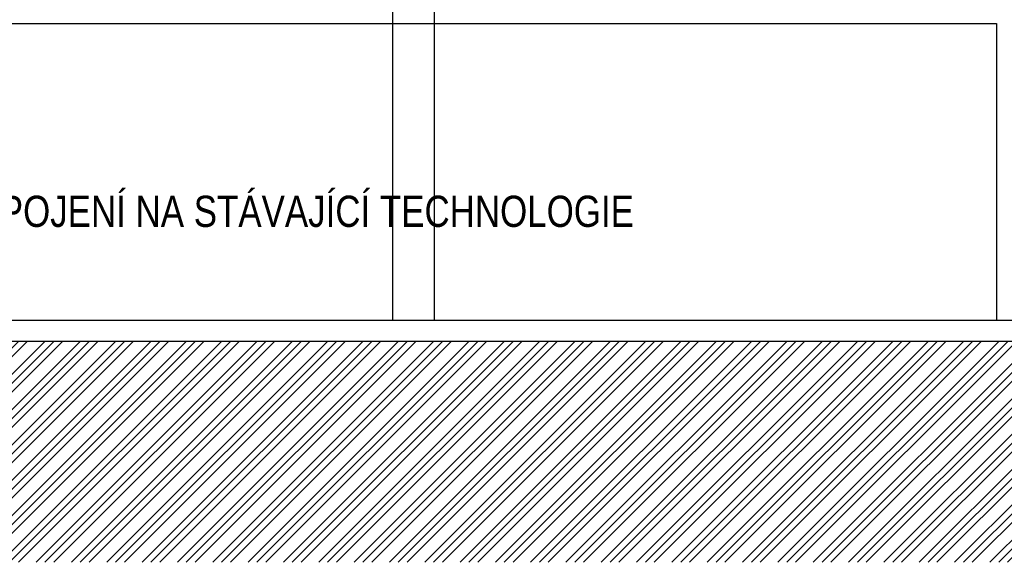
# Model space of a CAD drawing. Header units: millimetres. Extents: x -15830 to 4680139, y -28864 to 2281735.
# Tile 142 of 256: x 270146 to 279604, y 47323 to 52536. Entities that reach past the tile are written whole.
import ezdxf

# ---------------------------------------------------------------- set-up
doc = ezdxf.new("R2010")
doc.units = ezdxf.units.MM
for name, color, linetype in [('0 @ 200', 7, 'Continuous'), ('NWT_UT_POZICE', 32, 'Continuous'), ('NWT_UT_ZARIZENI', 4, 'Continuous')]:
    doc.layers.add(name, color=color, linetype=linetype)
doc.styles.add('ARIAL', font='arial.ttf', dxfattribs={"width": 0.8})

msp = doc.modelspace()

# ---------------------------------------------------------------- hatches: boundary and pattern name
at = {"layer": '0 @ 200', "linetype": 'Continuous', "lineweight": 0}
h = msp.add_hatch(dxfattribs=at)
h.set_pattern_fill('ZEM_PUVODNI', color=256, scale=0.3, angle=90)
h.set_pattern_definition([(225, (-794946.05, 268613.25), (169.705627, -169.705627), []), (225, (-795030.9, 268613.25), (169.705627, -169.705627), []), (225, (-795115.76, 268613.25), (169.705627, -169.705627), [])])
h.paths.add_polyline_path([(210058.95, 49348.252), (210058.95, 47323.252), (369396.45, 47323.252), (369396.45, 49228.252), (365028.95, 49228.252), (365028.95, 49448.252), (219828.95, 49448.252), (219828.95, 49348.252), (219378.95, 49348.252)])

# ---------------------------------------------------------------- linework, layer by layer
for p, q in [((273728.95, 49648.252), (273728.95, 60768.252)), ((274128.95, 49648.252), (274128.95, 60768.252)), ((220178.95, 49648.252), (364728.95, 49648.252)), ((219828.95, 49448.252), (364728.95, 49448.252))]:
    msp.add_line(p, q)
at = {"layer": 'NWT_UT_ZARIZENI'}
msp.add_lwpolyline([(268328.95, 49648.252), (268328.95, 52498.252), (279528.95, 52498.252), (279528.95, 49648.252)], dxfattribs=at)

# ---------------------------------------------------------------- texts
at = {"layer": 'NWT_UT_POZICE', "color": 1, "style": 'ARIAL', "width": 0.8}
msp.add_text('NAPOJENÍ NA STÁVAJÍCÍ TECHNOLOGIE', height=300, rotation=0.0006011, dxfattribs=at).set_placement((269488.987, 50545.117))

doc.saveas('drawing.dxf')
